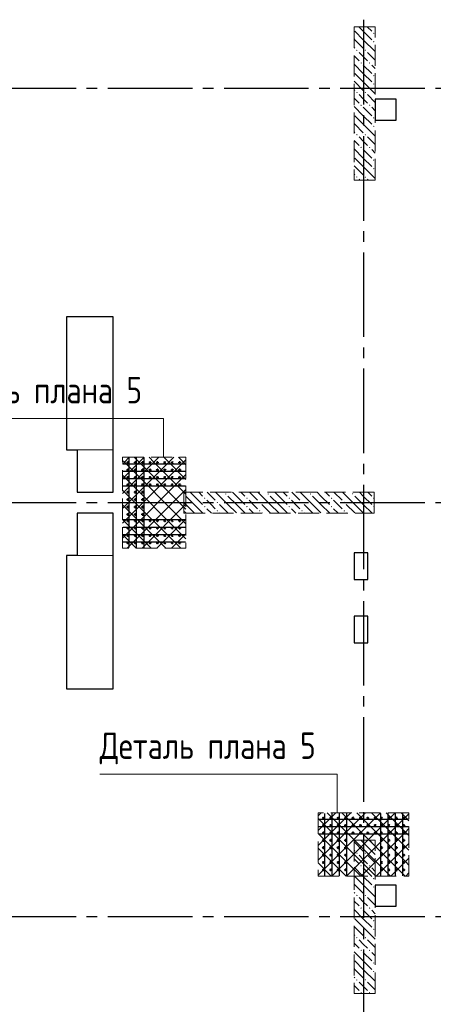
# Model space of a CAD drawing. Header units: millimetres. Extents: x 0 to 43617, y 0 to 59400.
# Tile 26 of 31: x 11371 to 15284, y 41503 to 50823. Entities that reach past the tile are written whole.
import ezdxf

# ---------------------------------------------------------------- set-up
doc = ezdxf.new("R2010")
doc.units = ezdxf.units.MM
doc.linetypes.add('______2', pattern=[270, 200, -70])
doc.linetypes.add('______5', pattern=[1100, 800, -100, 100, -100])
for name, color, linetype, lineweight in [('Standard', 7, 'Continuous', 25), ('Вспомогательная арматура', 7, 'Continuous', 25), ('ЖБ Пилон', 180, 'Continuous', 25), ('Оси', 40, '______5', 18), ('Поперечная арматура', 7, 'Continuous', 25), ('Примечания', 7, 'Continuous', 25)]:
    doc.layers.add(name, color=color, linetype=linetype, lineweight=lineweight)
doc.layers.add('ЖБ Перекрытие верхний уровень', color=7, linetype='Continuous', lineweight=25, true_color=0xe0e0ff)
doc.styles.add('GOST 2.304-81', font='txt')

msp = doc.modelspace()

# ---------------------------------------------------------------- hatches: boundary and pattern name
at = {"layer": 'ЖБ Пилон', "linetype": 'Continuous', "lineweight": 18, "transparency": 33554687}
for points in [[(14714.5, 50693.1), (14721, 50699.6), (14727.5, 50693.1), (14721, 50686.6)], [(14714.5, 50613.1), (14721, 50619.6), (14727.5, 50613.1), (14721, 50606.6)], [(14554.4, 50533.1), (14560.9, 50539.6), (14567.4, 50533.1), (14560.9, 50526.6)], [(14634.5, 50533.1), (14640.9, 50539.6), (14647.4, 50533.1), (14640.9, 50526.6)], [(14594.5, 50413.1), (14601, 50419.6), (14607.5, 50413.1), (14601, 50406.6)], [(14674.5, 50413.1), (14681, 50419.6), (14687.5, 50413.1), (14681, 50406.6)], [(14714.5, 50293.1), (14721, 50299.6), (14727.5, 50293.1), (14721, 50286.6)], [(14714.5, 50213.1), (14721, 50219.6), (14727.5, 50213.1), (14721, 50206.6)], [(14554.4, 50133.1), (14560.9, 50139.6), (14567.4, 50133.1), (14560.9, 50126.6)], [(14634.5, 50133.1), (14640.9, 50139.6), (14647.4, 50133.1), (14640.9, 50126.6)], [(14594.5, 50013.1), (14601, 50019.6), (14607.5, 50013.1), (14601, 50006.6)], [(14674.5, 50013.1), (14681, 50019.6), (14687.5, 50013.1), (14681, 50006.6)], [(14714.5, 49893.1), (14721, 49899.6), (14727.5, 49893.1), (14721, 49886.6)], [(14714.5, 49813.1), (14721, 49819.6), (14727.5, 49813.1), (14721, 49806.6)], [(14554.4, 49733.1), (14560.9, 49739.6), (14567.4, 49733.1), (14560.9, 49726.6)], [(14634.5, 49733.1), (14640.9, 49739.6), (14647.4, 49733.1), (14640.9, 49726.6)], [(14594.5, 49613.1), (14601, 49619.6), (14607.5, 49613.1), (14601, 49606.6)], [(14674.5, 49613.1), (14681, 49619.6), (14687.5, 49613.1), (14681, 49606.6)], [(14714.5, 49493.1), (14721, 49499.6), (14727.5, 49493.1), (14721, 49486.6)], [(14714.5, 49413.1), (14721, 49419.6), (14727.5, 49413.1), (14721, 49406.6)], [(14554.4, 49333.1), (14560.9, 49339.6), (14567.4, 49333.1), (14560.9, 49326.6)], [(14634.5, 49333.1), (14640.9, 49339.6), (14647.4, 49333.1), (14640.9, 49326.6)], [(12924, 46336.6), (12927.5, 46333.1), (12924, 46329.7)], [(13314.5, 46333.1), (13321, 46339.6), (13327.5, 46333.1), (13321, 46326.6)], [(13714.5, 46333.1), (13721, 46339.6), (13727.5, 46333.1), (13721, 46326.6)], [(14114.5, 46333.1), (14121, 46339.6), (14127.5, 46333.1), (14121, 46326.6)], [(14514.5, 46333.1), (14521, 46339.6), (14527.5, 46333.1), (14521, 46326.6)], [(13114.5, 46293.1), (13121, 46299.6), (13127.5, 46293.1), (13121, 46286.6)], [(13234.5, 46253.1), (13241, 46259.6), (13247.4, 46253.1), (13241, 46246.6)], [(13514.5, 46293.1), (13521, 46299.6), (13527.5, 46293.1), (13521, 46286.6)], [(13634.5, 46253.1), (13641, 46259.6), (13647.4, 46253.1), (13641, 46246.6)], [(13914.5, 46293.1), (13921, 46299.6), (13927.5, 46293.1), (13921, 46286.6)], [(14034.5, 46253.1), (14041, 46259.6), (14047.4, 46253.1), (14041, 46246.6)], [(14314.5, 46293.1), (14321, 46299.6), (14327.5, 46293.1), (14321, 46286.6)], [(14434.5, 46253.1), (14441, 46259.6), (14447.4, 46253.1), (14441, 46246.6)], [(14714.5, 46293.1), (14721, 46299.6), (14724, 46296.6), (14724, 46289.7), (14721, 46286.6)], [(13114.5, 46213.1), (13121, 46219.6), (13127.5, 46213.1), (13121, 46206.6)], [(13234.5, 46173.1), (13241, 46179.6), (13247.4, 46173.1), (13241, 46166.6)], [(13514.5, 46213.1), (13521, 46219.6), (13527.5, 46213.1), (13521, 46206.6)], [(13634.5, 46173.1), (13641, 46179.6), (13647.4, 46173.1), (13641, 46166.6)], [(13914.5, 46213.1), (13921, 46219.6), (13927.5, 46213.1), (13921, 46206.6)], [(14034.5, 46173.1), (14041, 46179.6), (14047.4, 46173.1), (14041, 46166.6)], [(14314.5, 46213.1), (14321, 46219.6), (14327.5, 46213.1), (14321, 46206.6)], [(14434.5, 46173.1), (14441, 46179.6), (14447.4, 46173.1), (14441, 46166.6)], [(14714.5, 46213.1), (14721, 46219.6), (14724, 46216.6), (14724, 46209.7), (14721, 46206.6)], [(14714.5, 43013.1), (14721, 43019.6), (14727.5, 43013.1), (14721, 43006.6)], [(14554.4, 42933.1), (14560.9, 42939.6), (14567.4, 42933.1), (14560.9, 42926.6)], [(14634.5, 42933.1), (14640.9, 42939.6), (14647.4, 42933.1), (14640.9, 42926.6)], [(14594.5, 42813.1), (14601, 42819.6), (14607.5, 42813.1), (14601, 42806.6)], [(14674.5, 42813.1), (14681, 42819.6), (14687.5, 42813.1), (14681, 42806.6)], [(14714.5, 42693.1), (14721, 42699.6), (14727.5, 42693.1), (14721, 42686.6)], [(14714.5, 42613.1), (14721, 42619.6), (14727.5, 42613.1), (14721, 42606.6)], [(14554.4, 42533.1), (14560.9, 42539.6), (14567.4, 42533.1), (14560.9, 42526.6)], [(14634.5, 42533.1), (14640.9, 42539.6), (14647.4, 42533.1), (14640.9, 42526.6)], [(14594.5, 42413.1), (14601, 42419.6), (14607.5, 42413.1), (14601, 42406.6)], [(14674.5, 42413.1), (14681, 42419.6), (14687.5, 42413.1), (14681, 42406.6)], [(14714.5, 42293.1), (14721, 42299.6), (14727.5, 42293.1), (14721, 42286.6)], [(14714.5, 42213.1), (14721, 42219.6), (14727.5, 42213.1), (14721, 42206.6)], [(14554.4, 42133.1), (14560.9, 42139.6), (14567.4, 42133.1), (14560.9, 42126.6)], [(14634.5, 42133.1), (14640.9, 42139.6), (14647.4, 42133.1), (14640.9, 42126.6)], [(14594.5, 42013.1), (14601, 42019.6), (14607.5, 42013.1), (14601, 42006.6)], [(14674.5, 42013.1), (14681, 42019.6), (14687.5, 42013.1), (14681, 42006.6)], [(14714.5, 41893.1), (14721, 41899.6), (14727.5, 41893.1), (14721, 41886.6)], [(14714.5, 41813.1), (14721, 41819.6), (14727.5, 41813.1), (14721, 41806.6)], [(14554.4, 41733.1), (14560.9, 41739.6), (14567.4, 41733.1), (14560.9, 41726.6)], [(14634.5, 41733.1), (14640.9, 41739.6), (14647.4, 41733.1), (14640.9, 41726.6)], [(14594.5, 41613.1), (14601, 41619.6), (14607.5, 41613.1), (14601, 41606.6)], [(14674.5, 41613.1), (14681, 41619.6), (14687.5, 41613.1), (14681, 41606.6)]]:
    msp.add_hatch(color=7, dxfattribs=at).paths.add_polyline_path(points, flags=16)

# ---------------------------------------------------------------- linework, layer by layer
at = {"layer": 'Standard', "color": 7, "linetype": 'Continuous', "lineweight": 25, "transparency": 33554687}
for p, q in [((14734, 50070), (14734, 49870)), ((14934, 50070), (14734, 50070)), ((14934, 49870), (14934, 50070)), ((14734, 49870), (14934, 49870)), ((11814, 48009.9), (11814, 46750)), ((12254, 48009.9), (11814, 48009.9)), ((12254, 46750), (12254, 48009.9)), ((11814, 46750), (11914.1, 46750)), ((11914.1, 46750), (11914.1, 46350)), ((12254.1, 46750), (12254, 46750)), ((12254.1, 46350), (12254.1, 46750)), ((11914.1, 46350), (12254.1, 46350)), ((11914.1, 46150), (11914.1, 45750.1)), ((12254.1, 46150), (11914.1, 46150)), ((12254.1, 45750), (12254.1, 46150)), ((14534, 45775), (14534, 45525)), ((14664, 45775), (14534, 45775)), ((14664, 45525), (14664, 45775)), ((11814, 45750.1), (11814, 44490.1)), ((11914.1, 45750.1), (11814, 45750.1)), ((12254, 44490.1), (12254, 45750)), ((12254, 45750), (12254.1, 45750)), ((14534, 45525), (14664, 45525)), ((14534, 45175), (14534, 44925)), ((14664, 45175), (14534, 45175)), ((14664, 44925), (14664, 45175)), ((14534, 44925), (14664, 44925)), ((11814, 44490.1), (12254, 44490.1)), ((14734, 42630), (14734, 42430)), ((14934, 42630), (14734, 42630)), ((14934, 42430), (14934, 42630)), ((14734, 42430), (14934, 42430))]:
    msp.add_line(p, q, dxfattribs=at)
at = {"layer": 'Вспомогательная арматура', "color": 7, "linetype": 'Continuous', "lineweight": 25, "transparency": 33554687}
for p, q in [((12349, 46620), (12939, 46620)), ((12404, 46675), (12404, 45825)), ((12474, 46675), (12474, 45825)), ((12544, 46675), (12544, 45825)), ((12349, 46550), (12939, 46550)), ((12349, 46480), (12939, 46480)), ((12349, 46410), (12939, 46410)), ((12349, 46090), (12939, 46090)), ((12349, 46020), (12939, 46020)), ((12349, 45950), (12939, 45950)), ((12349, 45880), (12939, 45880)), ((14199, 43255), (15049, 43255)), ((14254, 43310), (14254, 42720)), ((14324, 43310), (14324, 42720)), ((14394, 43310), (14394, 42720)), ((14464, 43310), (14464, 42720)), ((14784, 43310), (14784, 42720)), ((14854, 43310), (14854, 42720)), ((14924, 43310), (14924, 42720)), ((14994, 43310), (14994, 42720)), ((14199, 43185), (15049, 43185)), ((14199, 43115), (15049, 43115))]:
    msp.add_line(p, q, dxfattribs=at)
at = {"layer": 'ЖБ Перекрытие верхний уровень', "color": 7, "linetype": 'Continuous', "lineweight": 18, "transparency": 33554687}
for p, q in [((14934, 50070), (14734, 50070)), ((14734, 50070), (14734, 49870)), ((14934, 49870), (14934, 50070)), ((14734, 49870), (14934, 49870)), ((12254, 48009.9), (11814, 48009.9)), ((11814, 48009.9), (11814, 46749.9)), ((12254, 46750), (12254, 48009.9)), ((11814, 46749.9), (11914.1, 46749.9)), ((12254, 46750), (11914.1, 46750)), ((11914.1, 46750), (11914.1, 46749.9)), ((11914.1, 46749.9), (11914.1, 46350)), ((11914.1, 46749.9), (12254, 46749.9)), ((12254.1, 46750), (12254, 46750)), ((12254, 46749.9), (12254, 46750)), ((12254.1, 46350), (12254.1, 46750)), ((11914.1, 46350), (12254.1, 46350)), ((12254.1, 46150), (11914.1, 46150)), ((11914.1, 46150), (11914.1, 45750.1)), ((12254.1, 45750), (12254.1, 46150)), ((14664, 45775), (14534, 45775)), ((14534, 45775), (14534, 45525)), ((14664, 45525), (14664, 45775)), ((11914.1, 45750.1), (11814, 45750.1)), ((11814, 45750.1), (11814, 44490.1)), ((11914.1, 45750.1), (11914.1, 45750)), ((12254, 45750.1), (11914.1, 45750.1)), ((11914.1, 45750), (12254, 45750)), ((12254, 45750), (12254, 45750.1)), ((12254, 45750), (12254.1, 45750)), ((12254, 44490.1), (12254, 45750)), ((14534, 45525), (14664, 45525)), ((14664, 45175), (14534, 45175)), ((14534, 45175), (14534, 44925)), ((14664, 44925), (14664, 45175)), ((14534, 44925), (14664, 44925)), ((11814, 44490.1), (12254, 44490.1)), ((14934, 42630), (14734, 42630)), ((14734, 42630), (14734, 42430)), ((14934, 42430), (14934, 42630)), ((14734, 42430), (14934, 42430))]:
    msp.add_line(p, q, dxfattribs=at)
at = {"layer": 'ЖБ Пилон', "color": 253, "linetype": '______2', "lineweight": 13, "true_color": 0xa0a0a0, "transparency": 33554687}
for p, q in [((14534, 50755), (14534, 49305)), ((14734, 50755), (14534, 50755)), ((14734, 49305), (14734, 50755)), ((14534, 49305), (14734, 49305)), ((14724, 46350), (12924, 46350)), ((12924, 46350), (12924, 46150)), ((14724, 46150), (14724, 46350)), ((12924, 46150), (14724, 46150)), ((14534, 43055), (14534, 41605)), ((14734, 43055), (14534, 43055)), ((14734, 41605), (14734, 43055)), ((14534, 41605), (14734, 41605))]:
    msp.add_line(p, q, dxfattribs=at)
at = {"layer": 'ЖБ Пилон', "color": 9, "linetype": 'Continuous', "lineweight": 18, "true_color": 0xc7c7c7, "transparency": 33554687}
for p, q in [((14540.9, 50713.1), (14621, 50633.1)), ((14621, 50713.1), (14579.1, 50755)), ((14621, 50713.1), (14701, 50633.1)), ((14659.1, 50755), (14701, 50713.1)), ((14540.9, 50633.1), (14534, 50640.1)), ((14540.9, 50633.1), (14621, 50553.1)), ((14621, 50633.1), (14734, 50520.1)), ((14534, 50560.1), (14540.9, 50553.1)), ((14534, 50480.1), (14581, 50433.1)), ((14621, 50473.1), (14581, 50513.1)), ((14660.9, 50433.1), (14621, 50473.1)), ((14660.9, 50513.1), (14734, 50440.1)), ((14621, 50313.1), (14534, 50400.1)), ((14621, 50393.1), (14701, 50313.1)), ((14701, 50393.1), (14734, 50360.1)), ((14540.9, 50233.1), (14534, 50240.1)), ((14540.9, 50313.1), (14621, 50233.1)), ((14621, 50313.1), (14701, 50233.1)), ((14534, 50160.1), (14540.9, 50153.1)), ((14540.9, 50233.1), (14621, 50153.1)), ((14621, 50233.1), (14734, 50120.1)), ((14534, 50080.1), (14581, 50033.1)), ((14621, 50073.1), (14581, 50113.1)), ((14660.9, 50033.1), (14621, 50073.1)), ((14660.9, 50113.1), (14734, 50040.1)), ((14621, 49913.1), (14534, 50000.1)), ((14621, 49993.1), (14701, 49913.1)), ((14701, 49993.1), (14734, 49960.1)), ((14540.9, 49913.1), (14621, 49833.1)), ((14621, 49913.1), (14701, 49833.1)), ((14540.9, 49833.1), (14534, 49840.1)), ((14540.9, 49833.1), (14621, 49753.1)), ((14621, 49833.1), (14734, 49720.1)), ((14534, 49760.1), (14540.9, 49753.1)), ((14534, 49680.1), (14581, 49633.1)), ((14621, 49673.1), (14581, 49713.1)), ((14660.9, 49713.1), (14734, 49640.1)), ((14621, 49513.1), (14534, 49600.1)), ((14660.9, 49633.1), (14621, 49673.1)), ((14621, 49593.1), (14701, 49513.1)), ((14701, 49593.1), (14734, 49560.1)), ((14540.9, 49513.1), (14621, 49433.1)), ((14621, 49513.1), (14701, 49433.1)), ((14540.9, 49433.1), (14534, 49440.1)), ((14540.9, 49433.1), (14621, 49353.1)), ((14621, 49433.1), (14734, 49320.1)), ((14534, 49360.1), (14540.9, 49353.1)), ((14589.1, 49305), (14581, 49313.1)), ((14660.9, 49313.1), (14669.1, 49305)), ((13021, 46313.1), (12984.1, 46350)), ((13064.1, 46350), (13101, 46313.1)), ((13144.1, 46350), (13221, 46273.1)), ((13341, 46233.1), (13224.1, 46350)), ((13421, 46313.1), (13384.1, 46350)), ((13464.1, 46350), (13501, 46313.1)), ((13544.1, 46350), (13621, 46273.1)), ((13741, 46233.1), (13624.1, 46350)), ((13821, 46313.1), (13784.1, 46350)), ((13864.1, 46350), (13901, 46313.1)), ((13944.1, 46350), (14021, 46273.1)), ((14141, 46233.1), (14024.1, 46350)), ((14221, 46313.1), (14184.1, 46350)), ((14264.1, 46350), (14301, 46313.1)), ((14344.1, 46350), (14421, 46273.1)), ((14541, 46233.1), (14424.1, 46350)), ((14621, 46313.1), (14584.1, 46350)), ((14664.1, 46350), (14701, 46313.1)), ((12941, 46233.1), (12924, 46250.1)), ((12941, 46313.1), (13021, 46233.1)), ((12941, 46233.1), (13021, 46153.1)), ((13021, 46313.1), (13101, 46233.1)), ((13021, 46233.1), (13104.1, 46150)), ((13181, 46233.1), (13141, 46273.1)), ((13221, 46193.1), (13181, 46233.1)), ((13260.9, 46233.1), (13341, 46153.1)), ((13341, 46313.1), (13421, 46233.1)), ((13341, 46233.1), (13421, 46153.1)), ((13421, 46313.1), (13501, 46233.1)), ((13421, 46233.1), (13504.1, 46150)), ((13581, 46233.1), (13541, 46273.1)), ((13621, 46193.1), (13581, 46233.1)), ((13660.9, 46233.1), (13741, 46153.1)), ((13741, 46313.1), (13821, 46233.1)), ((13741, 46233.1), (13821, 46153.1)), ((13821, 46313.1), (13901, 46233.1)), ((13821, 46233.1), (13904.1, 46150)), ((13981, 46233.1), (13941, 46273.1)), ((14021, 46193.1), (13981, 46233.1)), ((14060.9, 46233.1), (14141, 46153.1)), ((14141, 46313.1), (14221, 46233.1)), ((14141, 46233.1), (14221, 46153.1)), ((14221, 46313.1), (14301, 46233.1)), ((14221, 46233.1), (14304.1, 46150)), ((14381, 46233.1), (14341, 46273.1)), ((14421, 46193.1), (14381, 46233.1)), ((14460.9, 46233.1), (14541, 46153.1)), ((14541, 46313.1), (14621, 46233.1)), ((14541, 46233.1), (14621, 46153.1)), ((14621, 46313.1), (14701, 46233.1)), ((14621, 46233.1), (14704.1, 46150)), ((12924, 46170.1), (12941, 46153.1)), ((13141, 46193.1), (13184.1, 46150)), ((13260.9, 46153.1), (13264.1, 46150)), ((13541, 46193.1), (13584.1, 46150)), ((13660.9, 46153.1), (13664.1, 46150)), ((13941, 46193.1), (13984.1, 46150)), ((14060.9, 46153.1), (14064.1, 46150)), ((14341, 46193.1), (14384.1, 46150)), ((14460.9, 46153.1), (14464.1, 46150)), ((14540.9, 43033.1), (14534, 43040.1)), ((14540.9, 43033.1), (14621, 42953.1)), ((14599.1, 43055), (14621, 43033.1)), ((14621, 43033.1), (14734, 42920.1)), ((14679.1, 43055), (14701, 43033.1)), ((14534, 42960.1), (14540.9, 42953.1)), ((14534, 42880.1), (14581, 42833.1)), ((14621, 42873.1), (14581, 42913.1)), ((14660.9, 42833.1), (14621, 42873.1)), ((14660.9, 42913.1), (14734, 42840.1)), ((14621, 42713.1), (14534, 42800.1)), ((14621, 42793.1), (14701, 42713.1)), ((14701, 42793.1), (14734, 42760.1)), ((14540.9, 42713.1), (14621, 42633.1)), ((14621, 42713.1), (14701, 42633.1)), ((14540.9, 42633.1), (14534, 42640.1)), ((14540.9, 42633.1), (14621, 42553.1)), ((14621, 42633.1), (14734, 42520.1)), ((14534, 42560.1), (14540.9, 42553.1)), ((14621, 42473.1), (14581, 42513.1)), ((14660.9, 42513.1), (14734, 42440.1)), ((14534, 42480.1), (14581, 42433.1)), ((14660.9, 42433.1), (14621, 42473.1)), ((14621, 42313.1), (14534, 42400.1)), ((14540.9, 42313.1), (14621, 42233.1)), ((14621, 42393.1), (14701, 42313.1)), ((14621, 42313.1), (14701, 42233.1)), ((14701, 42393.1), (14734, 42360.1)), ((14540.9, 42233.1), (14534, 42240.1)), ((14540.9, 42233.1), (14621, 42153.1)), ((14621, 42233.1), (14734, 42120.1)), ((14534, 42160.1), (14540.9, 42153.1)), ((14534, 42080.1), (14581, 42033.1)), ((14621, 42073.1), (14581, 42113.1)), ((14660.9, 42033.1), (14621, 42073.1)), ((14660.9, 42113.1), (14734, 42040.1)), ((14621, 41913.1), (14534, 42000.1)), ((14621, 41993.1), (14701, 41913.1)), ((14701, 41993.1), (14734, 41960.1)), ((14540.9, 41913.1), (14621, 41833.1)), ((14621, 41913.1), (14701, 41833.1)), ((14540.9, 41833.1), (14534, 41840.1)), ((14534, 41760.1), (14540.9, 41753.1)), ((14540.9, 41833.1), (14621, 41753.1)), ((14621, 41833.1), (14734, 41720.1)), ((14534, 41680.1), (14581, 41633.1)), ((14621, 41673.1), (14581, 41713.1)), ((14660.9, 41633.1), (14621, 41673.1)), ((14660.9, 41713.1), (14734, 41640.1))]:
    msp.add_line(p, q, dxfattribs=at)
at = {"layer": 'Оси', "color": 8, "linetype": '______5', "lineweight": -3, "transparency": 33554687}
for p, q in [((14624, 57420), (14624, 7100)), ((27304, 50170), (4600, 50170)), ((27304, 46250), (4600, 46250)), ((27304, 42330), (4600, 42330))]:
    msp.add_line(p, q, dxfattribs=at)
at = {"layer": 'Поперечная арматура', "color": 7, "linetype": 'Continuous', "lineweight": 50, "transparency": 33554687}
for centre in [(12394, 46630), (12464, 46630), (12534, 46630), (12604, 46630), (12674, 46630), (12744, 46630), (12814, 46630), (12884, 46630), (12394, 46560), (12464, 46560), (12534, 46560), (12604, 46560), (12674, 46560), (12744, 46560), (12814, 46560), (12884, 46560), (12394, 46490), (12394, 46420), (12464, 46490), (12464, 46420), (12534, 46490), (12534, 46420), (12604, 46490), (12604, 46420), (12674, 46490), (12674, 46420), (12744, 46490), (12744, 46420), (12814, 46490), (12814, 46420), (12884, 46490), (12884, 46420), (12394, 46350), (12464, 46350), (12534, 46350), (12394, 46280), (12464, 46280), (12534, 46280), (12394, 46210), (12394, 46140), (12464, 46210), (12464, 46140), (12534, 46210), (12534, 46140), (12394, 46080), (12464, 46080), (12534, 46080), (12604, 46080), (12674, 46080), (12744, 46080), (12814, 46080), (12884, 46080), (12394, 46010), (12464, 46010), (12534, 46010), (12604, 46010), (12674, 46010), (12744, 46010), (12814, 46010), (12884, 46010), (12394, 45940), (12394, 45870), (12464, 45940), (12464, 45870), (12534, 45940), (12534, 45870), (12604, 45940), (12604, 45870), (12674, 45940), (12674, 45870), (12744, 45940), (12744, 45870), (12814, 45940), (12814, 45870), (12884, 45940), (12884, 45870), (14244, 43265), (14314, 43265), (14384, 43265), (14454, 43265), (14524, 43265), (14594, 43265), (14664, 43265), (14734, 43265), (14794, 43265), (14864, 43265), (14934, 43265), (15004, 43265), (14244, 43195), (14314, 43195), (14384, 43195), (14454, 43195), (14524, 43195), (14594, 43195), (14664, 43195), (14734, 43195), (14794, 43195), (14864, 43195), (14934, 43195), (15004, 43195), (14244, 43125), (14244, 43055), (14314, 43125), (14314, 43055), (14384, 43125), (14384, 43055), (14454, 43125), (14454, 43055), (14524, 43125), (14594, 43125), (14664, 43125), (14734, 43125), (14794, 43125), (14794, 43055), (14864, 43125), (14864, 43055), (14934, 43125), (14934, 43055), (15004, 43125), (15004, 43055), (14244, 42985), (14314, 42985), (14384, 42985), (14454, 42985), (14794, 42985), (14864, 42985), (14934, 42985), (15004, 42985), (14244, 42915), (14314, 42915), (14384, 42915), (14454, 42915), (14794, 42915), (14864, 42915), (14934, 42915), (15004, 42915), (14244, 42845), (14244, 42775), (14314, 42845), (14314, 42775), (14384, 42845), (14384, 42775), (14454, 42845), (14454, 42775), (14794, 42845), (14794, 42775), (14864, 42845), (14864, 42775), (14934, 42845), (14934, 42775), (15004, 42845), (15004, 42775)]:
    msp.add_circle(centre, 5, dxfattribs=at)
at = {"layer": 'Примечания', "color": 7, "linetype": '______2', "lineweight": 13, "transparency": 33554687}
for p, q in [((12344, 45820), (12344, 46680)), ((12344, 46680), (12944, 46680)), ((12944, 46680), (12944, 45820)), ((12944, 45820), (12344, 45820)), ((15054, 43315), (14194, 43315)), ((14194, 43315), (14194, 42715)), ((15054, 42715), (15054, 43315)), ((14194, 42715), (15054, 42715))]:
    msp.add_line(p, q, dxfattribs=at)
at = {"layer": 'Примечания', "color": 252, "linetype": 'Continuous', "lineweight": 13, "true_color": 0x8f8f8f, "transparency": 33554687}
for p, q in [((12344, 46650.1), (12360.9, 46633.2)), ((12344, 46616.2), (12360.9, 46633.2)), ((12344, 46476.2), (12501, 46633.2)), ((12344, 46336.2), (12640.9, 46633.2)), ((12344, 46196.2), (12781, 46633.2)), ((12344, 46056.2), (12921, 46633.2)), ((12360.9, 46633.2), (12407.8, 46680)), ((12360.9, 46633.2), (12944, 46050.1)), ((12454.1, 46680), (12501, 46633.2)), ((12501, 46633.2), (12547.8, 46680)), ((12501, 46633.2), (12944, 46190.1)), ((12594.1, 46680), (12640.9, 46633.2)), ((12640.9, 46633.2), (12687.8, 46680)), ((12640.9, 46633.2), (12944, 46330.1)), ((12734.1, 46680), (12781, 46633.2)), ((12781, 46633.2), (12827.8, 46680)), ((12781, 46633.2), (12944, 46470.1)), ((12874.1, 46680), (12921, 46633.2)), ((12921, 46633.2), (12944, 46656.2)), ((12921, 46633.2), (12944, 46610.1)), ((12344, 45916.2), (12944, 46516.2)), ((12344, 46510.1), (12944, 45910.1)), ((12344, 46370.1), (12894.1, 45820)), ((12387.8, 45820), (12944, 46376.2)), ((12344, 46230.1), (12754.1, 45820)), ((12527.8, 45820), (12944, 46236.2)), ((12344, 46090.1), (12614.1, 45820)), ((12667.8, 45820), (12944, 46096.2)), ((12344, 45950.1), (12474.1, 45820)), ((12807.8, 45820), (12944, 45956.2)), ((14194, 43286.2), (14222.8, 43315)), ((14194, 43146.2), (14362.8, 43315)), ((14194, 43006.2), (14502.8, 43315)), ((14194, 42866.2), (14642.8, 43315)), ((14194, 42726.2), (14782.8, 43315)), ((14194, 43260.1), (14739.1, 42715)), ((14279.1, 43315), (14879.1, 42715)), ((14322.8, 42715), (14922.8, 43315)), ((14419.1, 43315), (15019.1, 42715)), ((14462.8, 42715), (15021, 43273.2)), ((14559.1, 43315), (15021, 42853.2)), ((14699.1, 43315), (15021, 42993.2)), ((14839.1, 43315), (15021, 43133.2)), ((14979.1, 43315), (15021, 43273.2)), ((15021, 43273.2), (15054, 43306.2)), ((15021, 43273.2), (15054, 43240.1)), ((15021, 43133.2), (15054, 43166.2)), ((14194, 43120.1), (14599.1, 42715)), ((14602.8, 42715), (15021, 43133.2)), ((15021, 43133.2), (15054, 43100.1)), ((14194, 42980.1), (14459.1, 42715)), ((14742.8, 42715), (15021, 42993.2)), ((15021, 42993.2), (15054, 43026.2)), ((15021, 42993.2), (15054, 42960.1)), ((15021, 42853.2), (15054, 42886.2)), ((14194, 42840.1), (14319.1, 42715)), ((14882.8, 42715), (15021, 42853.2)), ((15021, 42853.2), (15054, 42820.1)), ((15022.8, 42715), (15054, 42746.2))]:
    msp.add_line(p, q, dxfattribs=at)
at = {"layer": 'Примечания', "color": 7, "linetype": 'Continuous', "lineweight": 13, "transparency": 33554687}
for points in [[(12731.7, 47047.8), (10301.7, 47047.8), (10301.7, 46680)], [(10484.5, 47047.8), (12731.7, 47047.8), (12731.7, 46680.4)], [(12127.5, 43682.4), (14374.7, 43682.4), (14374.7, 43315)]]:
    msp.add_lwpolyline(points, dxfattribs=at)

# ---------------------------------------------------------------- texts
at = {"layer": 'Примечания', "color": 7, "linetype": 'Continuous', "lineweight": 25, "transparency": 33554687, "char_height": 250, "width": 2132.452, "attachment_point": 7, "style": 'GOST 2.304-81'}
for insert in [(10484.5, 47139.5), (12127.5, 43774.1)]:
    msp.add_mtext('Деталь\\~плана\\~5', dxfattribs=dict(at, insert=insert))

doc.saveas('drawing.dxf')
